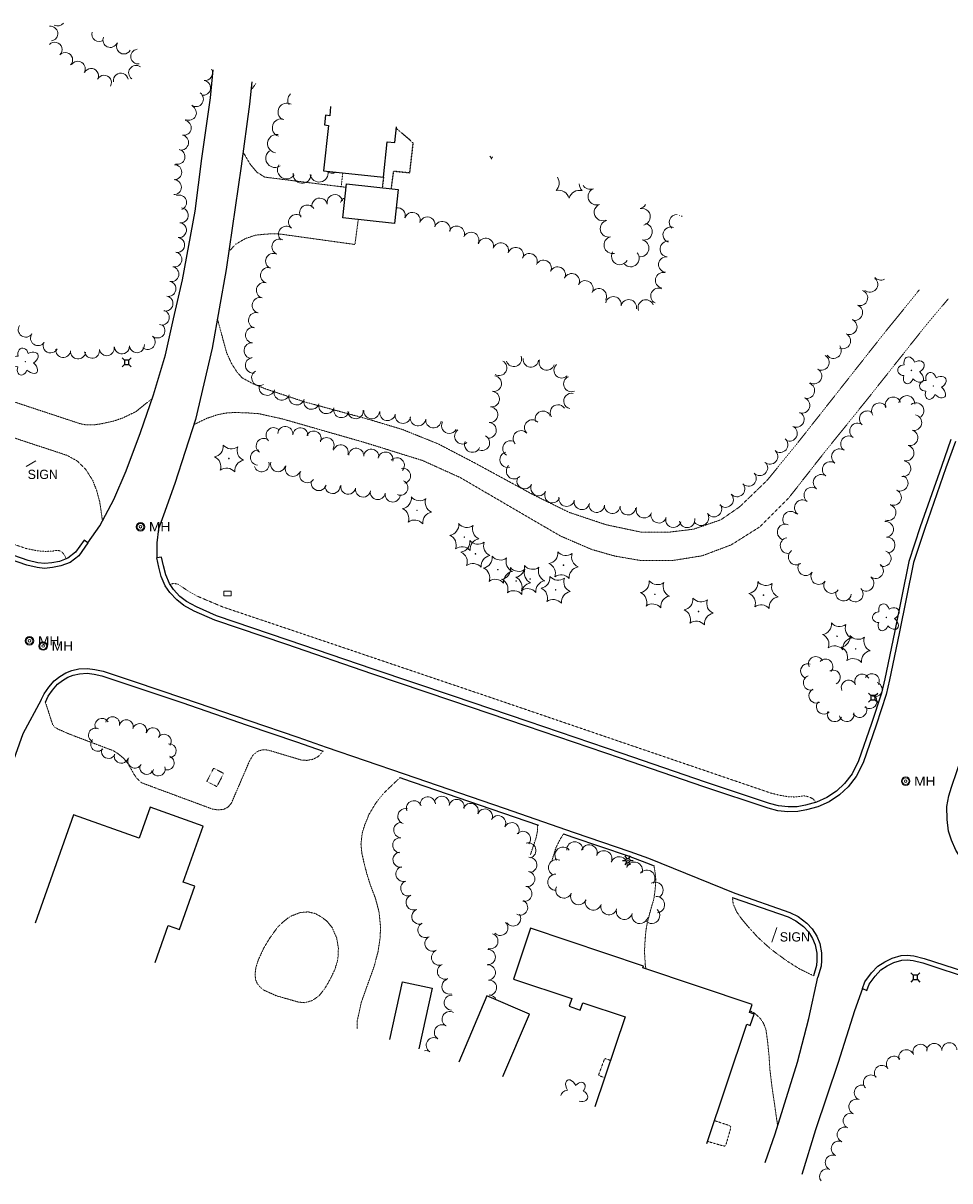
# Model space of a CAD drawing. Extents: x 386588 to 390135, y 96998 to 113606.
# Tile 30 of 93: x 389329 to 389811, y 98281 to 98884. Entities that reach past the tile are written whole.
import ezdxf
from ezdxf.enums import TextEntityAlignment as Align

# ---------------------------------------------------------------- set-up
doc = ezdxf.new("R2010")
doc.units = 0
doc.header["$MEASUREMENT"] = 0
doc.linetypes.add('Wisdot3', pattern=[0.1875, 0.125, -0.0625])
doc.linetypes.add('Wisdot5', pattern=[0.1, 0.05, -0.05])
for name, color, linetype, lineweight in [('E_BLD', 241, 'Continuous', 25), ('E_DRN', 40, 'Continuous', 15), ('E_DWY', 2, 'Wisdot3', 15), ('E_LAND_Vegetation', 3, 'Continuous', 15), ('E_LTG', 21, 'Continuous', 25), ('E_MISCPROP_HvyDash', 241, 'Wisdot3', 25), ('E_PATH_Sidewalk', 2, 'Wisdot5', 15), ('E_RDWY', 21, 'Continuous', 25), ('E_SGN', 21, 'Continuous', 15), ('E_UTL_AG_Bold', 30, 'Continuous', 25), ('E_UTL_MH', 30, 'Continuous', 15)]:
    doc.layers.add(name, color=color, linetype=linetype, lineweight=lineweight)
doc.styles.add('Style-dot_font5', font='dot_font5.shx')

# ---------------------------------------------------------------- blocks, each defined once
blk = doc.blocks.new('INLET')
at = {"layer": 'E_DRN', "flags": 128}
blk.add_lwpolyline([(-7.5, 10), (7.5, 10), (7.5, 0), (-7.5, 0)], close=True, dxfattribs=at)
blk = doc.blocks.new('LPOL')
at = {"layer": 'E_LTG'}
for p, q in [((-4, 0), (-1.5, 0)), ((-0.75, 1.3), (-2, 3.46)), ((0.75, 1.3), (2, 3.46)), ((1.5, 0), (4, 0)), ((-2, -3.46), (-0.75, -1.3)), ((2, -3.46), (0.75, -1.3))]:
    blk.add_line(p, q, dxfattribs=at)
for radius in [1.5, 1.5, 1.5, 0.125]:
    blk.add_circle((0, 0), radius, dxfattribs=at)
blk = doc.blocks.new('MH')
at = {"layer": 'E_UTL_MH'}
for radius in [5, 4, 1.5]:
    blk.add_circle((0, 0), radius, dxfattribs=at)
at = {"layer": 'E_UTL_MH', "style": 'Style-dot_font5', "width": 1.111111}
blk.add_text('MH', height=10.8, dxfattribs=at).set_placement((10, 0), align=Align.MIDDLE_LEFT)
blk = doc.blocks.new('PED')
at = {"layer": 'E_UTL_AG_Bold'}
for p, q in [((-2.5, 2.5), (-5.3, 5.3)), ((2.5, 2.5), (5.3, 5.3)), ((-2.5, -2.5), (-5.3, -5.3)), ((2.5, -2.5), (5.3, -5.3))]:
    blk.add_line(p, q, dxfattribs=at)
at = {"layer": 'E_UTL_AG_Bold', "flags": 128}
blk.add_lwpolyline([(-2.5, -2.5), (2.5, -2.5), (2.5, 2.5), (-2.5, 2.5)], close=True, dxfattribs=at)
blk = doc.blocks.new('CTRE')
at = {"layer": 'E_LAND_Vegetation'}
blk.add_circle((0, 0), 0.223, dxfattribs=at)
for centre, start, end in [((-11.97, 8.96), 280.2067, 5.97162), ((1.81, 14.92), 220.21132, 305.97623), ((13.83, 5.89), 160.21133, 245.97624), ((-13.83, -5.9), 340.21132, 65.97623), ((-1.81, -14.93), 40.21133, 125.97624)]:
    blk.add_arc(centre, 7.87, start, end, dxfattribs=at)
at = {"layer": 'E_LAND_Vegetation', "extrusion": (0, 0, -1)}
blk.add_arc((-12.03, -9.04), 7.87, 354.07279, 79.74889, dxfattribs=at)
blk = doc.blocks.new('SIGN')
at = {"layer": 'E_SGN', "lineweight": 13, "style": 'Style-dot_font5'}
blk.add_text('SIGN', height=12, dxfattribs=at).set_placement((0, 0), align=Align.MIDDLE_CENTER)
blk = doc.blocks.new('DTRE')
at = {"layer": 'E_LAND_Vegetation'}
blk.add_circle((-0.18, 0), 0.183, dxfattribs=at)
for centre, major_axis, ratio in [((-1.87, 5.32), (1.36, -4.98), 0.782863), ((-5.87, 0.15), (4.93, -0.12), 0.832022), ((4.06, 2.74), (-5.27, -2.93), 0.691916), ((-2.49, -5.24), (1.8, 4.86), 0.716896), ((3.54, -3.71), (-5.01, 4.58), 0.560249)]:
    blk.add_ellipse(centre, major_axis=major_axis, ratio=ratio, start_param=1.570796, end_param=4.712389, dxfattribs=at)

msp = doc.modelspace()

# ---------------------------------------------------------------- linework, layer by layer
at = {"layer": 'E_BLD'}
for p, q in [((389489.28, 98840.3), (389488.78, 98835.47)), ((389486.53, 98835.7), (389486.01, 98830.68)), ((389488.78, 98835.47), (389486.53, 98835.7)), ((389488.78, 98835.47), (389488.78, 98835.47)), ((389488.08, 98830.46), (389485.63, 98806.75)), ((389486.01, 98830.68), (389486.01, 98830.68)), ((389486.01, 98830.68), (389488.08, 98830.46)), ((389488.08, 98830.46), (389488.08, 98830.46)), ((389522.67, 98821.49), (389523.51, 98829.63)), ((389516.84, 98803.53), (389518.74, 98821.89)), ((389518.74, 98821.89), (389518.74, 98821.89)), ((389518.74, 98821.89), (389522.67, 98821.49)), ((389522.67, 98821.49), (389522.67, 98821.49)), ((389485.63, 98806.75), (389516.84, 98803.53)), ((389495.6, 98782.35), (389497.5, 98799.99)), ((389497.5, 98799.99), (389524.39, 98797.09)), ((389497.5, 98799.99), (389497.5, 98799.99)), ((389524.39, 98797.09), (389522.49, 98779.45)), ((389524.39, 98797.09), (389524.39, 98797.09)), ((389522.49, 98779.45), (389495.6, 98782.35)), ((389522.49, 98779.45), (389522.49, 98779.45)), ((389355.44, 98471.77), (389335.53, 98415.49)), ((389389.62, 98459.69), (389355.44, 98471.77)), ((389355.44, 98471.77), (389355.44, 98471.77)), ((389395.31, 98475.76), (389389.62, 98459.69)), ((389422.92, 98465.99), (389395.31, 98475.76)), ((389412.61, 98436.85), (389422.92, 98465.99)), ((389422.92, 98465.99), (389422.92, 98465.99)), ((389389.62, 98459.69), (389389.62, 98459.69)), ((389410.58, 98412.11), (389418.58, 98434.74)), ((389418.58, 98434.74), (389412.61, 98436.85)), ((389412.61, 98436.85), (389412.61, 98436.85)), ((389397.96, 98395.02), (389404.74, 98414.18)), ((389404.74, 98414.18), (389404.74, 98414.18)), ((389404.74, 98414.18), (389410.58, 98412.11)), ((389593.32, 98412.85), (389584.44, 98386.41)), ((389651.96, 98393.16), (389593.32, 98412.85)), ((389593.32, 98412.85), (389593.32, 98412.85)), ((389651.64, 98392.19), (389651.96, 98393.16)), ((389708.51, 98373.09), (389651.64, 98392.19)), ((389651.64, 98392.19), (389651.64, 98392.19)), ((389651.96, 98393.16), (389651.96, 98393.16)), ((389584.44, 98386.41), (389584.44, 98386.41)), ((389584.44, 98386.41), (389614.75, 98376.23)), ((389520.04, 98354.99), (389526.64, 98385.01)), ((389526.64, 98385.01), (389526.64, 98385.01)), ((389526.64, 98385.01), (389542.07, 98381.62)), ((389542.07, 98381.62), (389535.12, 98350.05)), ((389570.47, 98377.6), (389555.93, 98343.23)), ((389592.67, 98368.21), (389570.47, 98377.6)), ((389570.47, 98377.6), (389570.47, 98377.6)), ((389614.75, 98376.23), (389613.4, 98372.21)), ((389614.75, 98376.23), (389614.75, 98376.23)), ((389619.1, 98370.3), (389620.38, 98374.11)), ((389620.38, 98374.11), (389620.38, 98374.11)), ((389620.38, 98374.11), (389642.44, 98366.7)), ((389578.91, 98335.69), (389592.67, 98368.21)), ((389592.67, 98368.21), (389592.67, 98368.21)), ((389613.4, 98372.21), (389619.1, 98370.3)), ((389707.14, 98369.01), (389708.51, 98373.09)), ((389709.52, 98368.21), (389707.14, 98369.01)), ((389707.14, 98369.01), (389707.14, 98369.01)), ((389707.54, 98362.32), (389709.52, 98368.21)), ((389709.52, 98368.21), (389709.52, 98368.21)), ((389642.44, 98366.7), (389626.76, 98320)), ((389642.44, 98366.7), (389642.44, 98366.7)), ((389684.95, 98300.92), (389705.77, 98362.91)), ((389705.77, 98362.91), (389707.54, 98362.32))]:
    msp.add_line(p, q, dxfattribs=at)
at = {"layer": 'E_DWY', "flags": 128}
for points in [[(389447.87, 98848.71), (389450.48, 98852.4)], [(389443.7, 98816.64), (389447.5, 98810.13), (389451.09, 98805.95), (389455.01, 98803.53), (389497.31, 98798.22)], [(389436.32, 98764.8), (389439.97, 98768.7), (389444.85, 98771.54), (389450.16, 98773.33), (389455.41, 98773.89), (389460.89, 98774.1), (389463.95, 98773.79), (389501.91, 98768.5), (389503.64, 98781.48)], [(389795.46, 98744.83), (389775.68, 98720.39), (389732.14, 98665.2), (389716.25, 98645.72), (389702.01, 98632), (389692.25, 98625.29), (389678.02, 98620.39), (389665.31, 98618.85), (389650.77, 98618.85), (389632.65, 98622.68), (389613.28, 98629.17), (389594.67, 98638.31), (389563.86, 98655.06), (389545.06, 98664.85), (389526.27, 98672.39), (389508.5, 98677.69), (389475.65, 98686.64), (389455.61, 98693.3), (389448.92, 98696.05), (389443.3, 98699.09), (389440.57, 98702.1), (389437.67, 98706.69), (389435.15, 98712.24), (389430.41, 98729.71)], [(389418.07, 98674.75), (389424.69, 98678), (389429.86, 98679.77), (389434.35, 98680.79), (389439.54, 98681.12), (389445.99, 98680.89), (389451.95, 98680.48), (389464.51, 98677.67), (389506.97, 98665.5), (389537.16, 98656.09), (389556.76, 98647.23), (389582.63, 98632.11), (389608.79, 98616.87), (389625.01, 98609.88), (389637.17, 98606.4), (389650.71, 98604.09), (389666.7, 98604.03), (389682.6, 98606.58), (389697.65, 98612.25), (389712.52, 98621.61), (389727.61, 98636.69), (389746, 98660.16), (389768.04, 98687.48), (389798.95, 98726.45), (389810.47, 98740.15)], [(389396.47, 98688.39), (389387.86, 98681.48), (389381.05, 98678.22), (389375.95, 98676.51), (389370.17, 98675.27), (389366.16, 98674.65), (389361.82, 98674.66), (389358.96, 98675.27), (389290.43, 98697.91)], [(389285.9, 98680.62), (389352.06, 98658.84), (389357.38, 98655.93), (389361.86, 98651.51), (389365.49, 98645.81), (389367.57, 98640.45), (389369.18, 98634.48), (389370.6, 98624.66)], [(389485.33, 98504.97), (389482.89, 98502.17), (389480.17, 98500.74), (389477.16, 98500.16), (389474.42, 98500.21), (389458.33, 98505.04), (389456.34, 98505.53), (389454.06, 98505.7), (389451.3, 98504.9), (389448.85, 98502.86), (389447.03, 98499.7), (389437.58, 98477.76), (389435.76, 98475.76), (389433.64, 98474.69), (389431, 98474.36), (389427.69, 98474.85), (389394.3, 98487.23), (389390.78, 98488.57), (389388.36, 98490.91), (389386.73, 98493.31), (389385.21, 98496.18), (389383.55, 98498.89), (389381.27, 98501.55), (389378.55, 98503.72), (389376.27, 98505.14), (389353.52, 98513.75), (389347.33, 98516.47), (389345.62, 98517.54), (389344.69, 98518.73), (389344.01, 98520.71), (389342.83, 98524.47), (389340.86, 98530.5)], [(389503.06, 98360.56), (389503.15, 98364.93), (389505.27, 98374.45), (389511.96, 98393.16), (389513.96, 98400.79), (389515, 98407.74), (389515.25, 98413.53), (389514.43, 98421.37), (389512.58, 98428.36), (389510.03, 98435.08), (389508.08, 98441.2), (389506.61, 98446.97), (389505.51, 98451.98), (389505.04, 98456.71), (389505.7, 98462.23), (389507.06, 98466.69), (389509.35, 98472.31), (389512.81, 98478), (389516.57, 98482.7), (389519.95, 98486.04), (389525.37, 98491.19)], [(389593.21, 98451.09), (389596.19, 98460), (389596.78, 98462.83), (389596.92, 98466.58)], [(389610.49, 98461.88), (389608.97, 98459.64), (389606.55, 98454.91), (389604.43, 98448.19)], [(389653.25, 98391.65), (389652.97, 98393.77), (389652.53, 98400.57), (389652.85, 98406.58), (389653.3, 98411.71), (389654.12, 98416.33), (389656.23, 98424.12), (389657.36, 98427.75), (389657.9, 98431.41), (389658.26, 98434.99), (389658.41, 98438.26), (389658.19, 98440.74), (389657.5, 98445.33)], [(389740.4, 98388.15), (389733.33, 98391.6), (389726.86, 98395.65), (389718.37, 98401.87), (389711.48, 98408.11), (389706.21, 98413.93), (389703.1, 98417.63), (389700.51, 98421.32), (389698.7, 98425.43), (389698.27, 98428.81)], [(389461.07, 98377.69), (389472.69, 98374.38), (389475.84, 98374.11), (389479.52, 98375.13), (389483.11, 98377.55), (389486.15, 98381.34), (389489.04, 98386.29), (389491.52, 98391.45), (389493.05, 98396.71), (389493.31, 98402.43), (389492.42, 98407.69), (389490.12, 98413.09), (389487.4, 98416.5), (389484.36, 98418.73), (389481.28, 98420.49), (389477.4, 98421.33), (389473.44, 98421), (389468.33, 98419.02), (389465.27, 98416.72), (389461.81, 98413.53), (389457.72, 98407.87), (389454.47, 98402.5)], [(389454.47, 98402.5), (389451.52, 98396.06), (389450.43, 98392.48), (389449.94, 98389.08), (389450.21, 98386.13), (389451.13, 98384), (389452.82, 98382), (389454.23, 98380.77), (389461.07, 98377.69)], [(389721.79, 98310.14), (389720.42, 98319.77), (389718.88, 98330.17), (389717.8, 98339.14), (389717.28, 98347.14), (389716.52, 98354.4), (389715.72, 98360.06), (389714.41, 98363.52), (389712.66, 98366.01), (389709.97, 98368.52), (389708.32, 98369.42), (389707.4, 98369.79)]]:
    msp.add_lwpolyline(points, dxfattribs=at)
at = {"layer": 'E_LAND_Vegetation'}
for centre, radius, start, end in [((389343.53, 98878.18), 3.83, 277.50045, 97.50045), ((389347.35, 98886), 3.83, 241.68548, 321.59339), ((389345.73, 98869.88), 3.83, 315.79656, 135.79656), ((389368.89, 98877.86), 3.83, 162.90079, 303.7908), ((389374.64, 98874.81), 3.83, 156.21717, 336.21717), ((389351.22, 98864.54), 3.83, 315.79656, 135.79656), ((389381.74, 98871.44), 3.83, 149.50463, 329.50463), ((389389.12, 98866.23), 3.83, 98.45473, 278.45473), ((389357.77, 98859.96), 3.83, 327.18927, 147.18927), ((389388.03, 98857.8), 3.83, 53.87179, 233.87179), ((389364.69, 98856.24), 3.83, 334.11483, 154.11483), ((389371.43, 98852.71), 3.83, 332.08651, 152.08651), ((389380.11, 98853.81), 3.83, 9.91865, 189.91865), ((389423.97, 98857.7), 3.9, 261.73816, 29.367), ((389422.85, 98849.99), 3.9, 261.73816, 81.73816), ((389419.21, 98844.13), 3.9, 235.80801, 55.80801), ((389471.54, 98843.58), 4.59, 134.74399, 213.04561), ((389415.51, 98836.98), 3.9, 244.33873, 64.33873), ((389466.49, 98837.43), 4.59, 60.00553, 240.00553), ((389412.86, 98829.21), 3.9, 259.65169, 79.65169), ((389463.52, 98829.23), 4.59, 71.72553, 251.72553), ((389411.46, 98821.54), 3.9, 259.65169, 79.65169), ((389461.22, 98820.93), 4.76, 81.63868, 261.63868), ((389409.58, 98814.12), 3.9, 255.45065, 75.45065), ((389460.28, 98813.3), 4.76, 125.12223, 305.12223), ((389567.44, 98811.23), 5.72, 16.89923, 34.32435), ((389578.38, 98811.19), 5.72, 149.83929, 162.66414), ((389407.92, 98806.11), 3.9, 268.72239, 88.72239), ((389466.35, 98807.36), 4.76, 147.16474, 327.16474), ((389407.74, 98798.32), 3.9, 268.72239, 88.72239), ((389474.46, 98805.16), 4.76, 174.84344, 354.84344), ((389483.26, 98805.75), 4.76, 190.81768, 9.12293), ((389489.96, 98810.26), 4.76, 229.99937, 298.22656), ((389602.38, 98800.47), 5.72, 316.89924, 32.29268), ((389607.82, 98790.97), 5.72, 16.89923, 102.66414), ((389618.76, 98790.93), 5.72, 76.89923, 162.66414), ((389624.27, 98800.38), 5.72, 183.91136, 222.66414), ((389624.34, 98801.6), 4.39, 210.53339, 291.56841), ((389627.56, 98793.43), 4.39, 111.56841, 291.56841), ((389410.43, 98790.31), 3.9, 291.17857, 111.17857), ((389483.56, 98788.58), 4.06, 12.69729, 192.69729), ((389491.47, 98790.36), 4.06, 12.69729, 192.69729), ((389498.28, 98789.07), 4.06, 112.48639, 162.65685), ((389630.77, 98785.23), 4.39, 111.04363, 291.04363), ((389649.3, 98791.48), 4.39, 282.43865, 329.18154), ((389411.28, 98783.68), 3.9, 263.2729, 83.2729), ((389471.46, 98780.09), 4.06, 49.5463, 229.5463), ((389477.16, 98784.96), 4.06, 33.33989, 213.33989), ((389524.05, 98783.5), 4.06, 343.08958, 99.92033), ((389531.81, 98781.14), 4.06, 343.08958, 163.08958), ((389651.19, 98782.9), 4.39, 282.43865, 102.43865), ((389669.46, 98780.05), 4.06, 89.38692, 228.07333), ((389674.5, 98785.16), 4.06, 200.67698, 202.35172), ((389669.46, 98780.05), 4.06, 48.07333, 55.97512), ((389410.37, 98775.94), 3.9, 263.2729, 83.2729), ((389466.2, 98773.92), 4.06, 49.5463, 229.5463), ((389539.58, 98778.78), 4.06, 343.08958, 163.08958), ((389547.36, 98776.46), 4.06, 343.43616, 163.43616), ((389554.85, 98774.01), 4.06, 336.66774, 156.66774), ((389633.9, 98776.72), 4.39, 103.01433, 283.01433), ((389652.18, 98775.15), 4.39, 258.84413, 78.84413), ((389666.2, 98773.55), 4.06, 70.00654, 250.00654), ((389409.46, 98768.2), 3.9, 263.2729, 83.2729), ((389462.77, 98767.25), 4.06, 66.32814, 246.32814), ((389562.31, 98770.8), 4.06, 336.66774, 156.66774), ((389570.02, 98767.71), 4.06, 342.93335, 162.93335), ((389635.88, 98768.17), 4.39, 103.01433, 283.01433), ((389577.78, 98765.32), 4.06, 342.93335, 162.93335), ((389585.53, 98762.94), 4.06, 342.93335, 162.93335), ((389650.48, 98766.53), 4.39, 258.84413, 78.84413), ((389664.69, 98766.13), 4.06, 84.62369, 264.62369), ((389407.98, 98760.7), 3.9, 258.58008, 78.58008), ((389459.51, 98759.82), 4.06, 66.32814, 246.32814), ((389592.69, 98759.74), 4.06, 334.92501, 154.92501), ((389600.04, 98756.3), 4.06, 334.92501, 154.92501), ((389639.73, 98762.38), 4.39, 149.18522, 329.18522), ((389645.41, 98761.27), 4.39, 222.52017, 42.52017), ((389663.93, 98758.06), 4.06, 84.62369, 264.62369), ((389406.43, 98753.06), 3.9, 258.58008, 78.58008), ((389456.85, 98752.46), 4.06, 74.41798, 254.41798), ((389607.35, 98752.81), 4.06, 334.42517, 154.42517), ((389614.67, 98749.31), 4.06, 334.42517, 154.42517), ((389662.25, 98749.88), 4.06, 77.48224, 257.48224), ((389404.89, 98745.42), 3.9, 258.58008, 78.58008), ((389454.68, 98744.65), 4.06, 74.41798, 254.41798), ((389621.73, 98745.64), 4.06, 329.88489, 149.88489), ((389769.81, 98747.75), 4.06, 229.96299, 49.96299), ((389775.42, 98754.02), 4.06, 220.43899, 298.81819), ((389403.35, 98737.78), 3.9, 258.58008, 78.58008), ((389628.75, 98741.56), 4.06, 329.88489, 149.88489), ((389636.38, 98737.36), 4.06, 348.79647, 168.79647), ((389659.82, 98741.72), 4.06, 63.62086, 243.62086), ((389764.6, 98740.74), 4.06, 250.88944, 70.88944), ((389452.5, 98736.83), 4.06, 74.41798, 254.41798), ((389644.34, 98735.78), 4.06, 348.79647, 168.79647), ((389653.24, 98735.68), 4.06, 21.72483, 201.72483), ((389761.95, 98733.08), 4.06, 250.88944, 70.88944), ((389401.46, 98730.5), 3.9, 250.59242, 70.59242), ((389450.6, 98729.03), 4.06, 76.87099, 256.87099), ((389759.05, 98725.7), 4.06, 245.58402, 65.58402), ((389330.64, 98724.2), 3.9, 145.32124, 325.32124), ((389399.16, 98723.74), 3.9, 229.81274, 49.81274), ((389449.01, 98721.36), 4.06, 85.05327, 265.05327), ((389337.05, 98719.77), 3.9, 145.32124, 325.32124), ((389343.54, 98715.95), 3.9, 153.04199, 333.04199), ((389394.13, 98717.79), 3.9, 229.81274, 49.81274), ((389448.31, 98713.28), 4.06, 85.05327, 265.05327), ((389755.7, 98718.31), 4.06, 245.58402, 65.58402), ((389350.15, 98713.64), 3.9, 174.22977, 354.22977), ((389357.9, 98712.85), 3.9, 174.22977, 354.22977), ((389365.13, 98713.25), 3.9, 189.63601, 9.63601), ((389372.82, 98714.55), 3.9, 189.63601, 9.63601), ((389380.69, 98715.43), 3.9, 185.45682, 5.45682), ((389388.48, 98716.11), 3.9, 184.53251, 4.53251), ((389750.88, 98713.29), 4.06, 217.17436, 37.17436), ((389448.98, 98705.66), 4.06, 97.92491, 277.92491), ((389576.88, 98704.36), 4.06, 240.00034, 60.00034), ((389584.59, 98709.04), 4.06, 198.84119, 18.84119), ((389593.42, 98708.73), 4.06, 173.15236, 353.15236), ((389601.76, 98707.2), 4.06, 160.90332, 340.90332), ((389609.52, 98703.06), 4.06, 133.92902, 313.92902), ((389744.59, 98707.19), 4.06, 241.25813, 61.25813), ((389452.22, 98699.14), 4.06, 120.25676, 300.25676), ((389574.1, 98696.13), 4.06, 262.38073, 82.38073), ((389614.5, 98695.96), 4.06, 112.54801, 292.54801), ((389740.7, 98700.08), 4.06, 241.25813, 61.25813), ((389456.14, 98694.07), 4.06, 162.04636, 342.04636), ((389463.86, 98691.57), 4.06, 162.04636, 342.04636), ((389736.99, 98692.51), 4.06, 251.68014, 71.68014), ((389471.58, 98689.07), 4.06, 162.04636, 342.04636), ((389479.3, 98686.8), 4.06, 163.94368, 343.94368), ((389573.02, 98688.09), 4.06, 262.38073, 82.38073), ((389614.61, 98687.06), 4.06, 77.37851, 257.37851), ((389734.44, 98684.81), 4.06, 251.68014, 71.68014), ((389781.87, 98685.01), 4.1, 20.55335, 200.55335), ((389789.02, 98685.79), 4.1, 355.8732, 175.8732), ((389487.09, 98684.56), 4.06, 163.94368, 343.94368), ((389494.87, 98682.47), 4.06, 165.55062, 345.55062), ((389502.22, 98681.93), 4.06, 184.75144, 4.75144), ((389510.61, 98681.85), 4.06, 175.44809, 355.44809), ((389518.85, 98680.92), 4.06, 169.78209, 349.78209), ((389572.18, 98679.95), 4.06, 264.6009, 84.6009), ((389599.74, 98677.78), 4.06, 19.9115, 199.9115), ((389607.55, 98681.1), 4.06, 32.29875, 212.29875), ((389731.54, 98677.53), 4.06, 243.86597, 63.86597), ((389768.41, 98677.8), 4.1, 50.60011, 230.60011), ((389774.74, 98681.98), 4.1, 32.99817, 212.99817), ((389793.76, 98682.04), 4.1, 308.07301, 128.07301), ((389526.83, 98679.48), 4.06, 169.78209, 349.78209), ((389534.75, 98678.21), 4.06, 172.59657, 352.59657), ((389542.79, 98677.17), 4.06, 172.59657, 352.59657), ((389550.98, 98674.23), 4.06, 150.0008, 330.0008), ((389571.42, 98671.87), 4.06, 264.6009, 84.6009), ((389594.18, 98673.27), 4.06, 44.64418, 224.64418), ((389763.44, 98671.46), 4.1, 54.63719, 234.63719), ((389792.66, 98675.85), 4.1, 257.7468, 77.7468), ((389459.57, 98669.3), 3.92, 47.14451, 227.14451), ((389465.7, 98669.9), 3.92, 355.19066, 175.19066), ((389473.52, 98669.24), 3.92, 355.19066, 175.19066), ((389480.41, 98667.53), 3.92, 335.56703, 155.56703), ((389557.81, 98668.76), 4.06, 125.06512, 305.06512), ((389567.95, 98665.35), 4.06, 242.56651, 62.56651), ((389588.29, 98667.62), 4.06, 43.03242, 223.03242), ((389727.96, 98670.25), 4.06, 243.86597, 63.86597), ((389758.7, 98664.79), 4.1, 54.63719, 234.63719), ((389790.67, 98667.98), 4.1, 255.39847, 75.39847), ((389454.46, 98663.67), 3.92, 54.59881, 234.59881), ((389487.15, 98664.15), 3.92, 326.57319, 146.57319), ((389494.55, 98660.41), 3.92, 342.79272, 162.79272), ((389563.01, 98664.44), 4.06, 157.12446, 337.12446), ((389582.82, 98662.35), 4.06, 58.33096, 238.33096), ((389723.1, 98664.4), 4.06, 229.20948, 49.20948), ((389788.61, 98660.05), 4.1, 255.39847, 75.39847), ((389451.55, 98657.67), 3.92, 84.53331, 264.53331), ((389502.58, 98658.6), 3.92, 356.56932, 176.56932), ((389510.41, 98658.13), 3.92, 356.56932, 176.56932), ((389517.85, 98656.63), 3.92, 348.62263, 168.62263), ((389523.7, 98653.66), 3.92, 317.22273, 137.22273), ((389581.38, 98656.54), 4.06, 104.78437, 284.78437), ((389717.8, 98658.25), 4.06, 229.20948, 49.20948), ((389753.96, 98658.1), 4.1, 54.63719, 234.63719), ((389453.39, 98654.14), 3.92, 196.40504, 16.40504), ((389461.93, 98654.24), 3.92, 164.96889, 344.96889), ((389469.62, 98651.79), 3.92, 157.50271, 337.50271), ((389477.11, 98648.48), 3.92, 146.24116, 326.24116), ((389526.98, 98648.16), 3.92, 282.73164, 102.73164), ((389584.75, 98650.61), 4.06, 135.56548, 315.56548), ((389712.56, 98652.35), 4.06, 222.82457, 42.82457), ((389749.21, 98651.42), 4.1, 54.63719, 234.63719), ((389786.99, 98651.85), 4.1, 260.79892, 80.79892), ((389483.1, 98644.39), 3.92, 164.83967, 344.83967), ((389525.57, 98641.97), 3.92, 246.04431, 66.04431), ((389590.21, 98645.47), 4.06, 153.11275, 333.11275), ((389706.61, 98646.83), 4.06, 222.82457, 42.82457), ((389744.47, 98644.74), 4.1, 54.63719, 234.63719), ((389785.54, 98644.36), 4.1, 244.95328, 64.95328), ((389490.27, 98642.84), 3.92, 179.74065, 359.74065), ((389498.44, 98642.55), 3.92, 168.70913, 348.70913), ((389506.13, 98641.01), 3.92, 168.70913, 348.70913), ((389513.8, 98639.71), 3.92, 170.78736, 350.78736), ((389521.54, 98638.45), 3.92, 170.78736, 350.78736), ((389597.45, 98641.8), 4.06, 153.11275, 333.11275), ((389604.69, 98638.13), 4.06, 153.11275, 333.11275), ((389700.66, 98641.32), 4.06, 222.82457, 42.82457), ((389739.62, 98638.08), 4.1, 53.16157, 233.16157), ((389782.08, 98636.93), 4.1, 244.95328, 64.95328), ((389612.03, 98636.29), 4.06, 168.26894, 348.26894), ((389619.97, 98634.64), 4.06, 168.26894, 348.26894), ((389627.68, 98633.19), 4.06, 176.15053, 356.15053), ((389635.77, 98632.64), 4.06, 176.15053, 356.15053), ((389688.65, 98630.9), 4.06, 214.04955, 34.04955), ((389694.72, 98635.81), 4.06, 222.82457, 42.82457), ((389734.71, 98631.53), 4.1, 53.16157, 233.16157), ((389779.28, 98629.01), 4.1, 251.38497, 71.38497), ((389643.91, 98631.83), 4.06, 174.12537, 354.12537), ((389652.28, 98630.32), 4.06, 160.85597, 340.85597), ((389659.94, 98627.66), 4.06, 160.85597, 340.85597), ((389681.93, 98626.35), 4.06, 214.04955, 34.04955), ((389728.61, 98625.59), 4.1, 43.11668, 223.11668), ((389667.62, 98625.36), 4.06, 163.70771, 343.70771), ((389674.69, 98625.3), 4.06, 189.46451, 9.46451), ((389725.73, 98618.91), 4.1, 68.67338, 248.67338), ((389777.95, 98620.3), 4.1, 275.64199, 95.64199), ((389727.27, 98611.88), 4.1, 100.23895, 280.23895), ((389778.76, 98612.14), 4.1, 275.64199, 95.64199), ((389731.48, 98605.94), 4.1, 126.16386, 306.16386), ((389776.72, 98605.14), 4.1, 251.0709, 71.0709), ((389736.44, 98600.39), 4.1, 145.6715, 325.6715), ((389743.21, 98595.76), 4.1, 145.4802, 325.4802), ((389772.71, 98598.81), 4.1, 232.55434, 52.55434), ((389749.95, 98591.12), 4.1, 145.71742, 325.71742), ((389767.74, 98592.3), 4.1, 232.55434, 52.55434), ((389756.07, 98587.18), 4.1, 171.51285, 351.51285), ((389762.16, 98586.72), 4.1, 223.87576, 43.87576), ((389737.54, 98546.59), 3.82, 71.88344, 251.88344), ((389741.68, 98550.32), 3.82, 24.06394, 204.06394), ((389746.69, 98549.01), 3.82, 316.4946, 136.4946), ((389739.01, 98540.5), 3.82, 108.95035, 288.95035), ((389750.56, 98543.34), 3.82, 295.75174, 115.75174), ((389765.74, 98541.2), 3.82, 25.23576, 205.23576), ((389770.89, 98541.44), 3.82, 330.41583, 150.41583), ((389741.92, 98533.77), 3.82, 117.74558, 297.74558), ((389758.73, 98538.06), 3.82, 23.77977, 203.77977), ((389772.36, 98537.05), 3.82, 252.65504, 72.65504), ((389745.81, 98528.01), 3.82, 137.05734, 317.05734), ((389769.62, 98530.87), 3.82, 228.68771, 48.68771), ((389751.44, 98524.12), 3.82, 158.34053, 338.34053), ((389757.72, 98524.1), 3.82, 192.43523, 12.43523), ((389764.38, 98526.33), 3.82, 209.63723, 29.63723), ((389370.32, 98518.33), 3.65, 29.59438, 209.59438), ((389375.85, 98519.16), 3.65, 347.57777, 167.57777), ((389382.98, 98517.59), 3.65, 347.57777, 167.57777), ((389389.86, 98515.65), 3.65, 342.43958, 162.43958), ((389367, 98513.29), 3.65, 64.49198, 244.49198), ((389396.82, 98513.45), 3.65, 342.43958, 162.43958), ((389402.67, 98510.07), 3.65, 326.04109, 146.04109), ((389368.11, 98508.52), 3.65, 137.46536, 317.46536), ((389373.74, 98504.8), 3.65, 153.79646, 333.79646), ((389405.34, 98505.14), 3.65, 275.60011, 95.60011), ((389380.32, 98502.31), 3.65, 162.32204, 342.32204), ((389387.47, 98499.75), 3.65, 151.45709, 331.45709), ((389404.21, 98498.82), 3.65, 250.94169, 70.94169), ((389393.63, 98496.52), 3.65, 162.97028, 342.97028), ((389399.61, 98495.74), 3.65, 197.3115, 17.3115), ((389532.64, 98475.22), 3.96, 19.15027, 199.15027), ((389539.8, 98477.22), 3.96, 5.66365, 185.66365), ((389547.1, 98477.52), 3.96, 348.22972, 168.22972), ((389554.85, 98475.91), 3.96, 348.22972, 168.22972), ((389562.13, 98473.83), 3.96, 338.55683, 158.55683), ((389528.14, 98471.09), 3.96, 73.52425, 253.52425), ((389569.5, 98470.93), 3.96, 338.55683, 158.55683), ((389576.38, 98467.46), 3.96, 331.96938, 151.96938), ((389526.05, 98463.89), 3.96, 86.25534, 266.25534), ((389583.43, 98463.8), 3.96, 332.92663, 152.92663), ((389525.53, 98455.99), 3.96, 86.25534, 266.25534), ((389589.36, 98459.3), 3.96, 319.44059, 139.44059), ((389525.64, 98448.55), 3.96, 99.50412, 279.50412), ((389592.12, 98453.23), 3.96, 287.3944, 107.3944), ((389610.15, 98450.85), 4.21, 38.78998, 218.78998), ((389616.29, 98453.59), 4.21, 1.14523, 181.14523), ((389623.78, 98452.06), 4.21, 341.67891, 161.67891), ((389631.42, 98448.96), 4.21, 336.77139, 156.77139), ((389592.6, 98445.77), 3.96, 273.69159, 93.69159), ((389606.78, 98444.34), 4.21, 66.65934, 246.65934), ((389639.38, 98445.85), 4.21, 340.49288, 160.49288), ((389647.32, 98443.04), 4.21, 340.49288, 160.49288), ((389527.2, 98441.09), 3.96, 108.20058, 288.20058), ((389591.55, 98438.43), 3.96, 259.29101, 79.29101), ((389606.45, 98436.76), 4.21, 89.52513, 269.52513), ((389653.78, 98438.87), 4.21, 321.70405, 141.70405), ((389529.67, 98433.57), 3.96, 108.20058, 288.20058), ((389590.01, 98430.72), 3.96, 257.7468, 77.7468), ((389610.59, 98432.69), 4.21, 156.18044, 336.18044), ((389658.09, 98432.62), 4.21, 300.25948, 120.25948), ((389532.45, 98426.29), 3.96, 112.12342, 292.12342), ((389618.29, 98429.29), 4.21, 156.18044, 336.18044), ((389658.81, 98425.08), 4.21, 275.83882, 95.83882), ((389535.43, 98418.95), 3.96, 112.12342, 292.12342), ((389587.84, 98423.63), 3.96, 243.70688, 63.70688), ((389625.95, 98426.47), 4.21, 163.2955, 343.2955), ((389634.02, 98424.05), 4.21, 163.2955, 343.2955), ((389642.08, 98421.62), 4.21, 163.2955, 343.2955), ((389656.31, 98419.49), 4.21, 227.64809, 47.64809), ((389577.53, 98413.03), 3.96, 225.5117, 45.5117), ((389584.19, 98417.92), 3.96, 213.80429, 33.80429), ((389650.13, 98419.44), 4.21, 165.60905, 345.60905), ((389538.62, 98411.91), 3.96, 117.54398, 297.54398), ((389572.39, 98406.12), 3.96, 252.83821, 72.83821), ((389542.29, 98404.89), 3.96, 117.54398, 297.54398), ((389545.69, 98397.58), 3.96, 112.76089, 292.76089), ((389570.99, 98397.87), 3.96, 269.66549, 89.66549), ((389548.75, 98390.28), 3.96, 112.76089, 292.76089), ((389571.06, 98389.8), 3.96, 274.46491, 94.46491), ((389551.09, 98382.51), 3.96, 106.4327, 286.4327), ((389571.67, 98381.91), 3.96, 274.46491, 94.46491), ((389552.32, 98374.15), 3.96, 86.3658, 266.3658), ((389571.66, 98374.17), 3.96, 19.95013, 88.85836), ((389551.2, 98365.56), 3.96, 60.00003, 240.00003), ((389547.19, 98358.65), 3.96, 57.53684, 237.53684), ((389542.94, 98351.96), 3.96, 57.53684, 237.53684), ((389788.75, 98345.72), 3.93, 20.93024, 200.93024), ((389796.1, 98348.53), 3.93, 20.93024, 200.93024), ((389803.33, 98349.02), 3.93, 2.50086, 182.50086), ((389811.18, 98349.36), 3.93, 2.09928, 182.09928), ((389538.98, 98345.2), 3.96, 59.99968, 102.55257), ((389782.32, 98342.32), 3.93, 37.07921, 217.07921), ((389776.04, 98337.57), 3.93, 37.07921, 217.07921), ((389770.34, 98332.57), 3.93, 45.38852, 225.38852), ((389765.62, 98327.34), 3.93, 68.74624, 248.74624), ((389762.77, 98320), 3.93, 68.74624, 248.74624), ((389759.8, 98312.65), 3.93, 66.92681, 246.92681), ((389756.71, 98305.42), 3.93, 66.92681, 246.92681), ((389753.63, 98298.17), 3.93, 66.83553, 246.83553), ((389750.53, 98290.94), 3.93, 66.83553, 246.83553), ((389747.59, 98283.72), 3.93, 69.17006, 215.58481)]:
    msp.add_arc(centre, radius, start, end, dxfattribs=at)
for centre, major_axis, ratio, start_param, end_param in [((389614.64, 98329.87), (2.21, -3.95), 0.560249, 1.570796, 4.712389), ((389618.79, 98329.58), (-2.16, -2.7), 0.716896, 1.570796, 4.712389), ((389612.97, 98325.9), (3.95, 0.75), 0.691916, 1.570796, 2.900375), ((389619.79, 98325.45), (-3.1, 1.11), 0.832022, 1.570796, 4.712389), ((389616.18, 98323.02), (0.18, 3.44), 0.782863, 4.630808, 4.712389)]:
    msp.add_ellipse(centre, major_axis=major_axis, ratio=ratio, start_param=start_param, end_param=end_param, dxfattribs=at)
at = {"layer": 'E_MISCPROP_HvyDash', "flags": 128}
for points in [[(389520.82, 98797.48), (389522.09, 98806.7), (389530.47, 98805.79), (389532.22, 98821.31), (389523.44, 98828.95)], [(389516.77, 98803.53), (389516.12, 98797.98)]]:
    msp.add_lwpolyline(points, dxfattribs=at)
at = {"layer": 'E_PATH_Sidewalk', "flags": 128}
for points in [[(389494.75, 98798.54), (389495.59, 98805.72)], [(389351.7, 98605.05), (389350.86, 98606.86), (389349.6, 98608.44), (389348.47, 98609.09), (389347.15, 98609.44), (389344.64, 98608.99), (389341.03, 98608.83), (389336.82, 98609.14), (389330.88, 98610.34), (389272.72, 98630.4), (389204.37, 98653.62), (389126.08, 98680.55), (389064.53, 98701.62), (388986.88, 98727.72), (388926.71, 98748.58), (388922.51, 98750.92), (388919.26, 98754.04)], [(389741.78, 98478.28), (389740.4, 98479.99), (389738.6, 98480.96), (389736.83, 98481.49), (389735.51, 98481.7), (389730.48, 98481.08), (389727.73, 98481.2), (389723.49, 98481.86), (389718.34, 98483.12), (389639.48, 98510.01), (389572.97, 98532.71), (389492.35, 98560), (389433.26, 98579.92), (389419.87, 98585.56), (389414.84, 98588.42), (389411.5, 98590.7), (389409.82, 98591.77), (389408.49, 98592.06), (389407.49, 98592.19), (389405.73, 98591.68)], [(389631.82, 98335.07), (389628.85, 98336.21), (389628.68, 98336.58), (389631.69, 98344.67), (389632.14, 98345.03), (389634.85, 98344.1)], [(389688.92, 98312.73), (389696.64, 98310.25), (389697.29, 98309.64), (389697.47, 98309.08), (389694.78, 98299.74), (389694.04, 98299.5), (389693.14, 98299.68), (389685.3, 98301.95)]]:
    msp.add_lwpolyline(points, dxfattribs=at)
msp.add_lwpolyline([(389424.86, 98489.2), (389428.4, 98496.07), (389433.62, 98493.38), (389430.09, 98486.51)], close=True, dxfattribs=at)
at = {"layer": 'E_RDWY', "flags": 128}
for points in [[(389363.02, 98613.22), (389369.22, 98622.07), (389376.57, 98635.92), (389382.84, 98650.72), (389390.29, 98670.78), (389397.16, 98690.35), (389403.38, 98711.07), (389407.53, 98729.79), (389412.21, 98750.07), (389418.76, 98785.82), (389422.31, 98813.14), (389426.69, 98844.86), (389428.24, 98859.34)], [(389448.33, 98853.07), (389447.11, 98841.49), (389442.7, 98809.32), (389434.99, 98755.55), (389427.71, 98714.5), (389418.98, 98677.54), (389408.15, 98644.11), (389402.27, 98627.76), (389399.79, 98620.6), (389398.86, 98613.26), (389398.89, 98605.42)], [(389363.02, 98613.22), (389360.98, 98614.67), (389356.54, 98608.39), (389352.51, 98605.37), (389348.14, 98603.68), (389344.28, 98602.91), (389340.51, 98602.51), (389336.99, 98602.96), (389331.91, 98604.14), (389305.38, 98613.27), (389263.48, 98627.58), (389225.4, 98640.49), (389177.49, 98656.86), (389132.84, 98672.13), (389080.19, 98690.08), (389036.49, 98705), (388985.35, 98722.49), (388939.34, 98738.14), (388920.76, 98744.59)], [(389811.96, 98666.99), (389807.02, 98653.07), (389796.03, 98621.58), (389790.1, 98603.64), (389782.59, 98566.59), (389777.63, 98542.62), (389775.88, 98535.06), (389770.7, 98519.25), (389763.92, 98499.85), (389760.55, 98493.17), (389756.66, 98488.13), (389752.38, 98484.21), (389747.39, 98480.76), (389741.98, 98478.33), (389736.29, 98476.87), (389731.97, 98476.01), (389727.23, 98475.92), (389722.3, 98476.43), (389717.64, 98477.64), (389684.2, 98488.82), (389640.95, 98503.69), (389591.95, 98520.33), (389553.17, 98533.56), (389511.42, 98547.59), (389467.21, 98562.71), (389429.98, 98575.36), (389419.42, 98579.94), (389414.24, 98582.83), (389410.89, 98585.43), (389407.53, 98589.02), (389405.41, 98592.16), (389403.55, 98596.63), (389402.26, 98601.28), (389401.34, 98605.91), (389398.89, 98605.42)], [(389814.28, 98666.07), (389809.38, 98652.25), (389798.39, 98620.77), (389792.52, 98603), (389785.04, 98566.09), (389780.07, 98542.08), (389778.28, 98534.38), (389773.06, 98518.45), (389766.23, 98498.87), (389762.68, 98491.83), (389758.51, 98486.43), (389753.94, 98482.25), (389748.62, 98478.57), (389742.8, 98475.96), (389736.84, 98474.43), (389732.24, 98473.52), (389727.13, 98473.42), (389721.85, 98473.97), (389716.93, 98475.25), (389683.4, 98486.46), (389640.14, 98501.33), (389591.14, 98517.96), (389552.37, 98531.19), (389510.62, 98545.22), (389466.41, 98560.34), (389429.08, 98573.02), (389418.32, 98577.7), (389412.85, 98580.74), (389409.2, 98583.58), (389405.58, 98587.45), (389403.19, 98590.97), (389401.19, 98595.81), (389399.83, 98600.71), (389398.89, 98605.42)], [(389363.02, 98613.22), (389358.35, 98606.62), (389353.74, 98603.16), (389348.84, 98601.27), (389344.66, 98600.44), (389340.48, 98599.99), (389336.54, 98600.5), (389331.22, 98601.74), (389304.57, 98610.9)], [(389338.64, 98531.65), (389340.26, 98534.8), (389342.64, 98538.25), (389345.39, 98541.54), (389348.33, 98543.78), (389351.46, 98545.66), (389354.63, 98546.95), (389358.24, 98547.72), (389362.73, 98548.01), (389366.61, 98547.5), (389370.94, 98546.58), (389387.09, 98541.19), (389412.66, 98532.59), (389446.72, 98520.89), (389472.29, 98512.17), (389486.91, 98507.07), (389527.48, 98493.11), (389579.47, 98475.28), (389616, 98462.62), (389644.88, 98452.83), (389654.56, 98449.22), (389699.55, 98430.99), (389728.19, 98421.08), (389732.54, 98418.9), (389737.01, 98415.51), (389739.78, 98412.52), (389742.25, 98408.67), (389743.73, 98404.87), (389744.61, 98400.06), (389744.69, 98395.99), (389744.43, 98393.04), (389742.8, 98387.45)], [(389340.86, 98530.5), (389342.41, 98533.51), (389344.63, 98536.74), (389347.13, 98539.72), (389349.74, 98541.71), (389352.58, 98543.42), (389355.37, 98544.55), (389358.58, 98545.24), (389362.65, 98545.5), (389366.19, 98545.03), (389370.28, 98544.17), (389386.3, 98538.82), (389411.86, 98530.22), (389445.91, 98518.53), (389471.48, 98509.8), (389485.33, 98504.97)], [(389338.64, 98531.65), (389329.19, 98513.96), (389308.12, 98455.35), (389298.67, 98427.57)], [(389923.98, 98405.01), (389895.62, 98414.6), (389855.99, 98428.1), (389838.33, 98433.89), (389833.23, 98435.93), (389828.45, 98438.67), (389824.2, 98441.53), (389820.41, 98445.51), (389816.93, 98449.67), (389814.51, 98453.36), (389812.28, 98458.66), (389810.77, 98463.34), (389809.92, 98469.35), (389809.81, 98476.09), (389810.88, 98481.78), (389812.22, 98486.25), (389818.11, 98503.62), (389824.16, 98520.47), (389827.44, 98526.21), (389830.93, 98530.08), (389834.18, 98532.57)], [(389525.39, 98491.18), (389526.67, 98490.75), (389578.65, 98472.91), (389597.43, 98466.41)], [(389610.49, 98461.88), (389615.19, 98460.25), (389644.04, 98450.48), (389653.65, 98446.89), (389657.53, 98445.31)], [(389698.27, 98428.81), (389698.67, 98428.65), (389727.22, 98418.77), (389731.21, 98416.77), (389735.32, 98413.65), (389737.79, 98410.99), (389740.01, 98407.53), (389741.31, 98404.18), (389742.12, 98399.81), (389742.19, 98396.08), (389741.96, 98393.5), (389740.4, 98388.15)], [(389765.87, 98381.4), (389767.25, 98384.88), (389770.56, 98389.56), (389773.94, 98393.04), (389777.51, 98395.41), (389781.38, 98397.27), (389785.98, 98398.63), (389789.12, 98398.83), (389792.74, 98398.53), (389798.02, 98397.17), (389824.35, 98388.51), (389854.61, 98378.48), (389889.72, 98366.8), (389908.99, 98360.18)], [(389765.87, 98381.4), (389768.2, 98380.48), (389769.47, 98383.68), (389772.49, 98387.96), (389775.54, 98391.11), (389778.75, 98393.23), (389782.28, 98394.93), (389786.42, 98396.15), (389789.1, 98396.32), (389792.33, 98396.05), (389797.31, 98394.77), (389823.57, 98386.13), (389853.82, 98376.1), (389888.91, 98364.43), (389908.18, 98357.82), (389908.99, 98360.18)], [(389715.35, 98290.95), (389720.48, 98305.92), (389732.05, 98343.16), (389737.96, 98365.93), (389742.8, 98387.45)], [(389765.87, 98381.4), (389761.74, 98369.91), (389753.36, 98343.03), (389741.56, 98307.99), (389734.44, 98284.7)]]:
    msp.add_lwpolyline(points, dxfattribs=at)
at = {"layer": 'E_SGN'}
for p, q in [((389330.87, 98653.05), (389335.94, 98656.01)), ((389718.83, 98405.51), (389721.44, 98413.2))]:
    msp.add_line(p, q, dxfattribs=at)

# ---------------------------------------------------------------- block references
at = {"layer": 'E_DRN', "xscale": 0.25, "yscale": 0.25, "zscale": 0.25}
msp.add_blockref('INLET', (389435.57, 98585.73), dxfattribs=at)
at = {"layer": 'E_LAND_Vegetation'}
for name, p, xscale, yscale, zscale in [('DTRE', (389330.6, 98707.54), 0.6769248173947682, 0.6769248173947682, 0.6769248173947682), ('DTRE', (389791.56, 98702.95), 0.6769248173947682, 0.6769248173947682, 0.6769248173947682), ('DTRE', (389802.93, 98694.86), 0.6769248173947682, 0.6769248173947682, 0.6769248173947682), ('CTRE', (389436.38, 98657.18), 0.7108526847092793, 0.7108526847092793, 0.7108526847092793), ('CTRE', (389534.2, 98630.2), 0.7108526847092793, 0.7108526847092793, 0.7108526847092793), ('CTRE', (389558.83, 98616.31), 0.7108526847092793, 0.7108526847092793, 0.7108526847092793), ('CTRE', (389564.6, 98607.57), 0.7108526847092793, 0.7108526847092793, 0.7108526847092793), ('CTRE', (389610.41, 98601.69), 0.7108526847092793, 0.7108526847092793, 0.7108526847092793), ('CTRE', (389576.27, 98599.35), 0.7108526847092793, 0.7108526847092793, 0.7108526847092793), ('CTRE', (389585.77, 98593.45), 0.7108526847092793, 0.7108526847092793, 0.7108526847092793), ('CTRE', (389593.08, 98594.5), 0.7108526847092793, 0.7108526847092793, 0.7108526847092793), ('CTRE', (389606.32, 98588.84), 0.7108526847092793, 0.7108526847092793, 0.7108526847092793), ('CTRE', (389657.98, 98586.53), 0.7108526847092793, 0.7108526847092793, 0.7108526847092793), ('CTRE', (389714.45, 98586.12), 0.7108526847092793, 0.7108526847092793, 0.7108526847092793), ('CTRE', (389680.7, 98577.58), 0.7108526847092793, 0.7108526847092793, 0.7108526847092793), ('DTRE', (389778.43, 98574.48), 0.6769248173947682, 0.6769248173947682, 0.6769248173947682), ('CTRE', (389752.73, 98564.71), 0.7108526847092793, 0.7108526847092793, 0.7108526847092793), ('CTRE', (389762.41, 98558.1), 0.7108526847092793, 0.7108526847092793, 0.7108526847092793)]:
    msp.add_blockref(name, p, dxfattribs=dict(at, xscale=xscale, yscale=yscale, zscale=zscale))
at = {"layer": 'E_LTG', "xscale": 0.692840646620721, "yscale": 0.692840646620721, "zscale": 0.692840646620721}
msp.add_blockref('LPOL', (389643.91, 98448.15), dxfattribs=at)
at = {"layer": 'E_SGN', "xscale": 0.3999999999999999, "yscale": 0.3999999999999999, "zscale": 0.3999999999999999}
for p in [(389339.51, 98648.91), (389730.77, 98408.34)]:
    msp.add_blockref('SIGN', p, dxfattribs=at)
at = {"layer": 'E_UTL_AG_Bold', "xscale": 0.4503659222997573, "yscale": 0.4503659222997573, "zscale": 0.4503659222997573}
for p in [(389383.18, 98707.23), (389771.46, 98532.8), (389793.43, 98387.22)]:
    msp.add_blockref('PED', p, dxfattribs=at)
at = {"layer": 'E_UTL_MH', "xscale": 0.4444444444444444, "yscale": 0.4444444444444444, "zscale": 0.4444444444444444}
for p in [(389390.33, 98621.67), (389332.59, 98562.35), (389339.71, 98559.62), (389788.41, 98489.33)]:
    msp.add_blockref('MH', p, dxfattribs=at)

doc.saveas('drawing.dxf')
